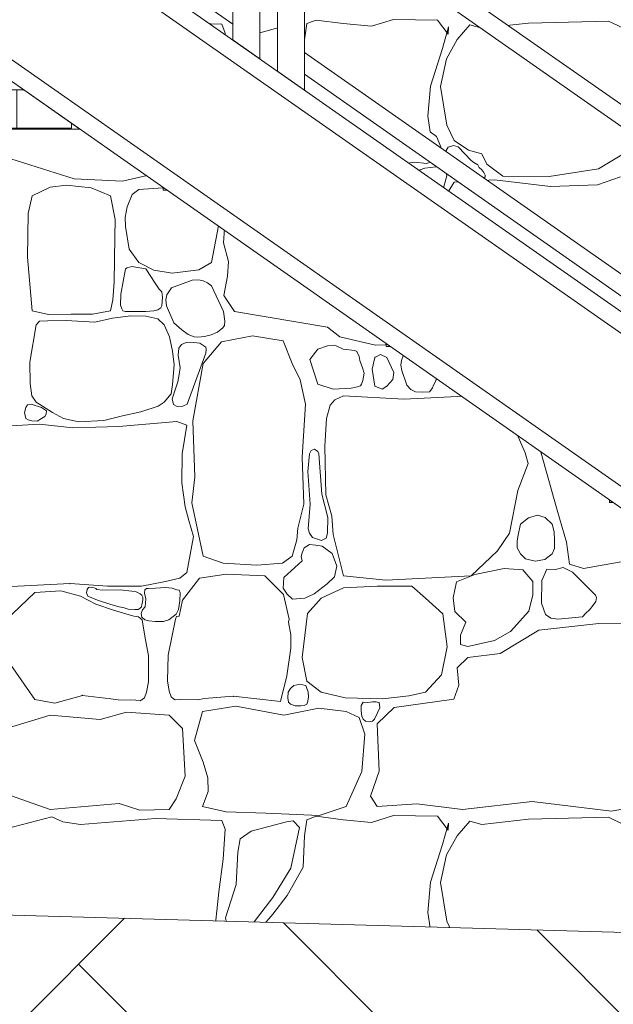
# Model space of a CAD drawing. Header units: millimetres. Extents: x 67877 to 166263, y -957 to 33454.
# Tile 12 of 98: x 74017 to 74682, y 1530 to 2632. Entities that reach past the tile are written whole.
import ezdxf

# ---------------------------------------------------------------- set-up
doc = ezdxf.new("R2010")
doc.units = ezdxf.units.MM
doc.linetypes.add('Wipeout_Contour', pattern=[1000, 0, -1000])
for name, color, linetype, lineweight in [('0_Nr_pióra__102', 9, 'Continuous', 5), ('0_Nr_pióra__11', 7, 'Continuous', 13), ('0_Nr_pióra__2', 8, 'Continuous', 5), ('0_Nr_pióra__93', 7, 'Continuous', 13), ('_elementy3d_Nr_pióra__102', 9, 'Continuous', 5), ('_elementy3d_Nr_pióra__2', 8, 'Continuous', 5)]:
    doc.layers.add(name, color=color, linetype=linetype, lineweight=lineweight)
doc.layers.add('_elementy3d', color=7, linetype='Continuous')

# ---------------------------------------------------------------- blocks, each defined once
blk = doc.blocks.new('*X24', base_point=(739731.4, 4226.7))
at = {"layer": '_elementy3d_Nr_pióra__102', "linetype": 'Continuous'}
for p, q in [((762611.3, -231.1), (762600.9, -235)), ((762641.5, -235), (762611.3, -231.1)), ((762697.9, -230.3), (762673.2, -238)), ((762747, -231.1), (762697.9, -230.3)), ((762759.1, -246.7), (762747, -231.1)), ((762337.2, -238.7), (762347.4, -240.2)), ((762347.4, -240.2), (762431.4, -233.5)), ((762431.4, -233.5), (762505.5, -235.8)), ((762505.5, -235.8), (762509.4, -245.7)), ((762578.1, -237.3), (762538.4, -248)), ((762585.5, -236.3), (762578.1, -237.3)), ((762592.5, -243.7), (762585.5, -236.3)), ((762600.9, -235), (762598.1, -253.1)), ((762673.2, -238), (762641.5, -235)), ((762752.7, -262.8), (762759.4, -238.7)), ((762759.4, -238.7), (762759.1, -246.7)), ((762783.4, -236.5), (762769, -252.9)), ((762796.8, -240.2), (762783.4, -236.5)), ((762849, -234.5), (762796.8, -240.2)), ((762938.7, -232.3), (762849, -234.5)), ((762955.3, -240.2), (762938.7, -232.3)), ((762509.4, -245.7), (762507.2, -279.1)), ((762538.4, -248), (762526.1, -256.3)), ((762582.8, -289.3), (762592.5, -243.7)), ((762598.1, -253.1), (762596.6, -288.3)), ((762769, -252.9), (762757.1, -274.4)), ((762526.1, -256.3), (762523.6, -271.4)), ((762739.1, -304.9), (762752.7, -262.8)), ((762523.6, -271.4), (762521.6, -307.4)), ((762757.1, -274.4), (762750.5, -305.4)), ((762507.2, -279.1), (762502.2, -315.8)), ((762562.7, -322.2), (762582.8, -289.3)), ((762596.6, -288.3), (762578.6, -320)), ((762521.6, -307.4), (762509.6, -344.8)), ((762736.1, -338.8), (762739.1, -304.9)), ((762750.5, -305.4), (762757.4, -348.7)), ((762502.2, -315.8), (762496.6, -368.8)), ((762541.7, -349.2), (762562.7, -322.2)), ((762578.6, -320), (762562.7, -340.8)), ((762562.7, -340.8), (762539.7, -367.5)), ((762738.8, -356.1), (762736.1, -338.8)), ((762509.6, -344.8), (762510.9, -350.1)), ((762510.9, -350.1), (762512.9, -352.2)), ((762512.9, -352.2), (762515.2, -355.2)), ((762528, -355.4), (762537.8, -352)), ((762537.8, -352), (762541.7, -349.2)), ((762757.4, -348.7), (762765.8, -366.1)), ((762515.2, -355.2), (762518, -355.7)), ((762518, -355.7), (762523.5, -356.8)), ((762523.5, -356.8), (762528, -355.4)), ((762745.8, -361.6), (762738.8, -356.1)), ((762751, -373), (762745.8, -361.6)), ((762496.6, -368.8), (762489.9, -381.2)), ((762500.7, -372.3), (762496, -376.7)), ((762507.8, -369.2), (762500.7, -372.3)), ((762513, -366.9), (762507.8, -369.2)), ((762519.6, -367), (762513, -366.9)), ((762521.7, -371.9), (762519.6, -367)), ((762521.4, -376.7), (762521.7, -371.9)), ((762539.7, -367.5), (762535.2, -375.1)), ((762747, -386.6), (762751, -373)), ((762759, -373.5), (762756.7, -377.2)), ((762765, -371.4), (762759, -373.5)), ((762770.2, -373), (762765, -371.4)), ((762765.8, -366.1), (762781.9, -376.7)), ((762784.8, -388.3), (762770.2, -373)), ((762340.3, -408.9), (762251.3, -380.9)), ((762489.9, -381.2), (762464.3, -395.3)), ((762496, -376.7), (762493.6, -387.5)), ((762523.1, -381.6), (762521.4, -376.7)), ((762528.3, -388.6), (762523.1, -381.6)), ((762534.7, -381.4), (762534.6, -386.2)), ((762535.2, -375.1), (762534.7, -381.4)), ((762756.7, -377.2), (762753.6, -389.6)), ((762781.9, -376.7), (762796.8, -380.7)), ((762796.8, -380.7), (762802.5, -392.3)), ((762927.5, -397.8), (762955.3, -380.7)), ((762464.3, -395.3), (762394.5, -411.5)), ((762488.9, -391.4), (762487.4, -398)), ((762493.6, -387.5), (762488.9, -391.4)), ((762529.8, -394.8), (762528.3, -388.6)), ((762528.6, -397.7), (762529.8, -394.8)), ((762534.6, -386.2), (762537.2, -386.6)), ((762537.2, -386.6), (762664, -386.4)), ((762664, -386.4), (762699.9, -393.3)), ((762699.9, -393.3), (762721.2, -390.3)), ((762721.2, -390.3), (762735.3, -391.8)), ((762732.9, -396.8), (762727.7, -398.8)), ((762745.5, -395.5), (762732.9, -396.8)), ((762735.3, -391.8), (762747, -386.6)), ((762752.9, -396.8), (762745.5, -395.5)), ((762756.5, -400.1), (762752.9, -396.8)), ((762753.6, -389.6), (762753.8, -392.6)), ((762753.8, -392.6), (762755.7, -394.3)), ((762755.7, -394.3), (762761.8, -398)), ((762787.9, -390.6), (762784.8, -388.3)), ((762792.2, -393.3), (762787.9, -390.6)), ((762793.7, -396.1), (762792.2, -393.3)), ((762796.8, -398.7), (762793.7, -396.1)), ((762802.5, -392.3), (762820.1, -405.9)), ((762487.4, -398), (762489.4, -401.2)), ((762489.4, -401.2), (762490.7, -401.6)), ((762490.7, -401.6), (762493.4, -402.9)), ((762493.4, -402.9), (762496, -403.2)), ((762496, -403.2), (762513.8, -407.2)), ((762513.8, -407.2), (762517.8, -404.3)), ((762519.9, -405.7), (762517, -415.6)), ((762517.8, -404.3), (762521.4, -403.2)), ((762533.5, -398.8), (762519.9, -405.7)), ((762521.4, -403.2), (762526.9, -400.2)), ((762526.9, -400.2), (762528.6, -397.7)), ((762540.4, -398.4), (762533.5, -398.8)), ((762543.6, -399), (762540.4, -398.4)), ((762582, -398), (762543.6, -399)), ((762639.3, -397.8), (762582, -398)), ((762710.6, -405.7), (762639.3, -397.8)), ((762720.1, -414.1), (762710.6, -405.7)), ((762727.7, -398.8), (762725, -402.8)), ((762725, -402.8), (762726.7, -411.3)), ((762752.9, -421.5), (762757.5, -405.6)), ((762757.5, -405.6), (762756.5, -400.1)), ((762761.8, -398), (762765.7, -406)), ((762765.7, -406), (762771.2, -407.2)), ((762771.2, -407.2), (762774.6, -408.5)), ((762779.5, -408.2), (762798.9, -407.7)), ((762799, -401.9), (762796.8, -398.7)), ((762798.9, -407.7), (762800.3, -406.5)), ((762800.3, -404.6), (762799, -401.9)), ((762800.3, -406.5), (762800.3, -404.6)), ((762820.1, -405.9), (762872.1, -406.4)), ((762872.1, -406.4), (762927.5, -397.8)), ((762952.1, -406.7), (762926.1, -415.6)), ((762313.4, -418.2), (762293, -427.7)), ((762331.6, -416.1), (762313.4, -418.2)), ((762359.4, -418.8), (762331.6, -416.1)), ((762394.5, -411.5), (762340.3, -408.9)), ((762380.8, -427.7), (762359.4, -418.8)), ((762439.5, -418.8), (762412.5, -420.6)), ((762464.7, -418), (762439.5, -418.8)), ((762494, -420.6), (762464.7, -418)), ((762517, -415.6), (762516.7, -432.8)), ((762725.2, -427.1), (762720.1, -414.1)), ((762726.7, -411.3), (762732.9, -421.5)), ((762765.8, -412.6), (762752.9, -433.2)), ((762810.9, -410.1), (762765.8, -412.6)), ((762774.6, -408.5), (762779.5, -408.2)), ((762873.8, -417.3), (762810.9, -410.1)), ((762926.1, -415.6), (762873.8, -417.3)), ((762293, -427.7), (762288.7, -447.8)), ((762386, -454.5), (762380.8, -427.7)), ((762405.1, -426.5), (762399.5, -440.1)), ((762412.5, -420.6), (762405.1, -426.5)), ((762502.7, -423.8), (762494, -420.6)), ((762505.8, -433.1), (762502.7, -423.8)), ((762723.9, -477.6), (762725.2, -427.1)), ((762732.9, -421.5), (762736.9, -426.2)), ((762736.9, -426.2), (762743.4, -426.8)), ((762743.4, -426.8), (762749.4, -424.9)), ((762749.4, -424.9), (762752.9, -421.5)), ((762399.5, -440.1), (762397.4, -452.1)), ((762503.4, -453.6), (762505.8, -433.1)), ((762516.7, -432.8), (762508.5, -464.9)), ((762752.9, -433.2), (762740.1, -455)), ((762288.7, -447.8), (762287.8, -496.4)), ((762385.8, -474.3), (762386, -454.5)), ((762397.4, -452.1), (762397.7, -462.3)), ((762397.7, -462.3), (762401.7, -487.5)), ((762494, -502.6), (762503.4, -453.6)), ((762740.1, -455), (762732.9, -503.8)), ((762508.5, -464.9), (762507.5, -480.5)), ((762385.1, -524.5), (762385.8, -474.3)), ((762507.5, -480.5), (762512.9, -501.5)), ((762723.1, -552.9), (762723.9, -477.6)), ((762401.7, -487.5), (762412.5, -502.6)), ((762287.8, -496.4), (762293, -556.6)), ((762404.7, -507), (762399.5, -508.5)), ((762420.3, -509.7), (762404.7, -507)), ((762412.5, -502.6), (762429.4, -511.2)), ((762479.9, -510.8), (762494, -502.6)), ((762512.9, -501.5), (762512.1, -517.9)), ((762732.9, -503.8), (762739.8, -571.4)), ((762397.7, -509.7), (762392.3, -538.1)), ((762399.5, -508.5), (762397.7, -509.7)), ((762430.9, -525.8), (762420.3, -509.7)), ((762429.4, -511.2), (762449.9, -514.4)), ((762449.9, -514.4), (762479.9, -510.8)), ((762512.1, -517.9), (762507.7, -539.4)), ((762383.6, -544.5), (762385.1, -524.5)), ((762435.5, -532.2), (762430.9, -525.8)), ((762472.3, -522.3), (762449.3, -530.8)), ((762479.9, -522), (762472.3, -522.3)), ((762484.7, -523.2), (762479.9, -522)), ((762489.7, -525.4), (762484.7, -523.2)), ((762493.9, -528.8), (762489.7, -525.4)), ((762507.4, -557.4), (762493.9, -528.8)), ((762392.3, -538.1), (762392.2, -550.3)), ((762438.2, -535.4), (762435.5, -532.2)), ((762439.1, -541.4), (762438.2, -535.4)), ((762444, -538.8), (762442.7, -544.3)), ((762449.3, -530.8), (762444, -538.8)), ((762507.7, -539.4), (762519.9, -557.3)), ((762380.8, -556.6), (762383.6, -544.5)), ((762392.2, -550.3), (762393.7, -554.5)), ((762437.2, -553.2), (762438.4, -551.2)), ((762438.4, -551.2), (762439.1, -541.4)), ((762442.7, -544.3), (762443.7, -550.9)), ((762443.7, -550.9), (762452, -570.1)), ((762293, -556.6), (762311.3, -560.6)), ((762311.3, -560.6), (762336.7, -560.3)), ((762336.7, -560.3), (762360.9, -560.2)), ((762360.9, -560.2), (762380.8, -556.6)), ((762403.5, -562.2), (762383.2, -565)), ((762393.7, -554.5), (762394.7, -556.8)), ((762394.7, -556.8), (762397.7, -557.4)), ((762397.7, -557.4), (762420.3, -557.4)), ((762420.6, -562.5), (762403.5, -562.2)), ((762420.3, -557.4), (762429.6, -556.6)), ((762429.6, -556.6), (762433.9, -555.5)), ((762433.9, -555.5), (762437.2, -553.2)), ((762509.1, -568.3), (762507.4, -557.4)), ((762519.9, -557.3), (762623.9, -575)), ((762722.7, -573.1), (762723.1, -552.9)), ((762297.8, -572.3), (762290.5, -614.1)), ((762301.5, -568.1), (762297.8, -572.3)), ((762310.5, -567.8), (762301.5, -568.1)), ((762331.4, -567.5), (762310.5, -567.8)), ((762363.2, -569.4), (762331.4, -567.5)), ((762383.2, -565), (762363.2, -569.4)), ((762433.8, -565.5), (762420.6, -562.5)), ((762440.9, -572.3), (762433.8, -565.5)), ((762446.8, -585.9), (762440.9, -572.3)), ((762452, -570.1), (762460.8, -577.8)), ((762506.7, -575.6), (762508.5, -573)), ((762508.5, -573), (762509.1, -568.3)), ((762716.6, -588.8), (762722.7, -573.1)), ((762739.8, -571.4), (762752.7, -590.5)), ((762460.8, -577.8), (762467.7, -583.2)), ((762467.7, -583.2), (762474.6, -585.7)), ((762486, -585.4), (762493.6, -583.6)), ((762493.6, -583.6), (762500.7, -580.5)), ((762500.7, -580.5), (762506.7, -575.6)), ((762623.9, -575), (762637.6, -585.9)), ((762450.2, -601.9), (762446.8, -585.9)), ((762460.4, -594.3), (762457.3, -598.6)), ((762465.7, -592.2), (762460.4, -594.3)), ((762470.4, -591.6), (762465.7, -592.2)), ((762481, -592.7), (762470.4, -591.6)), ((762474.6, -585.7), (762478.8, -586)), ((762478.8, -586), (762486, -585.4)), ((762487.8, -597.2), (762481, -592.7)), ((762505.3, -591.2), (762484.7, -615.5)), ((762539.9, -584.8), (762505.3, -591.2)), ((762574.1, -590.2), (762539.9, -584.8)), ((762584.3, -615.5), (762574.1, -590.2)), ((762631.8, -595.2), (762623.8, -595.7)), ((762633.5, -595.9), (762631.8, -595.2)), ((762637.6, -585.9), (762655.4, -590)), ((762655.4, -590), (762677.5, -595)), ((762677.5, -595), (762710.6, -593.9)), ((762710.6, -593.9), (762716.6, -588.8)), ((762725.3, -595.1), (762712.6, -602.6)), ((762734, -593.2), (762725.3, -595.1)), ((762740.2, -594), (762734, -593.2)), ((762742.8, -600.1), (762740.2, -594)), ((762752.7, -590.5), (762755.2, -615.5)), ((762452.1, -617.1), (762450.2, -601.9)), ((762457.3, -598.6), (762456.6, -606.3)), ((762456.6, -606.3), (762458.9, -620.3)), ((762466.9, -661.3), (762487.6, -604.2)), ((762487.6, -604.2), (762488, -600)), ((762488, -600), (762487.8, -597.2)), ((762613.2, -599.4), (762604.1, -611)), ((762623.8, -595.7), (762613.2, -599.4)), ((762641.5, -599.4), (762633.5, -595.9)), ((762654.4, -600.9), (762641.5, -599.4)), ((762656.8, -602.1), (762654.4, -600.9)), ((762659.2, -607.6), (762656.8, -602.1)), ((762683.2, -605.5), (762677.1, -608.8)), ((762690.3, -608.8), (762683.2, -605.5)), ((762712.6, -602.6), (762708.5, -606.9)), ((762744.6, -604.7), (762742.8, -600.1)), ((762746.7, -616), (762744.6, -604.7)), ((762290.5, -614.1), (762290.8, -637.9)), ((762450.5, -639.3), (762452.1, -617.1)), ((762484.7, -615.5), (762473.1, -679.9)), ((762593.4, -634), (762584.3, -615.5)), ((762604.1, -611), (762613.2, -638.7)), ((762660.1, -612.2), (762659.2, -607.6)), ((762663.2, -620.4), (762660.1, -612.2)), ((762677.1, -608.8), (762673.9, -621.9)), ((762698.2, -625.6), (762690.3, -608.8)), ((762706.9, -612.2), (762706.2, -617.5)), ((762708.5, -606.9), (762706.9, -612.2)), ((762747.2, -629.4), (762746.7, -616)), ((762755.2, -615.5), (762766.8, -635.8)), ((762457.8, -627.8), (762456.2, -636.3)), ((762458.9, -620.3), (762457.8, -627.8)), ((762664.8, -626.4), (762663.2, -620.4)), ((762663.5, -634.8), (762664.8, -626.4)), ((762673.9, -621.9), (762677.1, -641)), ((762697, -633.5), (762698.2, -625.6)), ((762706.2, -617.5), (762707.1, -623.4)), ((762707.1, -623.4), (762712.6, -639.7)), ((762290.8, -637.9), (762292.8, -651.8)), ((762448.9, -649.7), (762450.5, -639.3)), ((762456.2, -636.3), (762450.1, -655.2)), ((762599.1, -661.3), (762593.4, -634)), ((762613.2, -638.7), (762630.1, -644.4)), ((762661, -640.6), (762662, -638.7)), ((762662, -638.7), (762663.5, -634.8)), ((762690.3, -641), (762697, -633.5)), ((762742.8, -639.7), (762745, -635.9)), ((762745, -635.9), (762747.2, -629.4)), ((762766.8, -635.8), (762826, -644.9)), ((762440.9, -658.8), (762448.9, -649.7)), ((762630.1, -644.4), (762650.4, -643.2)), ((762650.4, -643.2), (762657.5, -641.9)), ((762657.5, -641.9), (762661, -640.6)), ((762677.1, -641), (762685, -644.3)), ((762685, -644.3), (762690.3, -641)), ((762712.6, -639.7), (762717.2, -644.7)), ((762717.2, -644.7), (762722.4, -647.5)), ((762722.4, -647.5), (762729.9, -647.6)), ((762729.9, -647.6), (762738.1, -647.4)), ((762738.1, -647.4), (762739.8, -645.4)), ((762739.8, -645.4), (762741.5, -643)), ((762741.5, -643), (762742.8, -639.7)), ((762826, -644.9), (762952.1, -643)), ((762835.3, -647.6), (762831.9, -651.9)), ((762838.4, -646.3), (762835.3, -647.6)), ((762841.6, -646.9), (762838.4, -646.3)), ((762848, -651.9), (762841.6, -646.9)), ((762292, -661.2), (762287.9, -661.8)), ((762303.7, -664.9), (762292, -661.2)), ((762292.8, -651.8), (762297.8, -658.8)), ((762297.8, -658.8), (762316.1, -670.3)), ((762434.3, -663.5), (762440.9, -658.8)), ((762450.1, -655.2), (762451.5, -661.5)), ((762461.9, -663.5), (762466.9, -661.3)), ((762595.4, -720.5), (762599.1, -661.3)), ((762632.1, -656.3), (762626.9, -662.3)), ((762642, -651.9), (762632.1, -656.3)), ((762709.3, -655.6), (762642, -651.9)), ((762784.8, -651.9), (762709.3, -655.6)), ((762805.4, -656.3), (762784.8, -651.9)), ((762816.8, -665.3), (762805.4, -656.3)), ((762828.3, -655.5), (762826.2, -658.8)), ((762826.2, -658.8), (762827.4, -665.1)), ((762831.9, -651.9), (762828.3, -655.5)), ((762850.8, -655.8), (762848, -651.9)), ((762853.7, -657.3), (762850.8, -655.8)), ((762855.6, -660.5), (762853.7, -657.3)), ((762871.1, -659.1), (762854.5, -669)), ((762855.1, -664.8), (762855.6, -660.5)), ((762932.3, -651.9), (762871.1, -659.1)), ((763041.5, -657.3), (762932.3, -651.9)), ((762286.2, -664.9), (762284.6, -670.4)), ((762284.6, -670.4), (762286.2, -677)), ((762287.9, -661.8), (762286.2, -664.9)), ((762309.3, -668.5), (762303.7, -664.9)), ((762307.4, -674.9), (762309, -672.2)), ((762309, -672.2), (762309.3, -668.5)), ((762316.1, -670.3), (762328.4, -677)), ((762394.3, -674.3), (762414.8, -669.8)), ((762414.8, -669.8), (762434.3, -663.5)), ((762451.5, -661.5), (762455.7, -663.8)), ((762455.7, -663.8), (762461.9, -663.5)), ((762626.9, -662.3), (762622.7, -677.1)), ((762836.4, -695.2), (762816.8, -665.3)), ((762827.4, -665.1), (762831.9, -671.7)), ((762831.9, -671.7), (762837.5, -676.1)), ((762845.4, -673.9), (762848, -671.7)), ((762848, -671.7), (762855.1, -664.8)), ((762854.5, -669), (762852.7, -686.6)), ((762286.2, -677), (762288.7, -678.8)), ((762288.7, -678.8), (762292.7, -679.7)), ((762292.7, -679.7), (762298.6, -680)), ((762298.6, -680), (762303.7, -677)), ((762303.7, -677), (762307.4, -674.9)), ((762328.4, -677), (762345.4, -681)), ((762345.4, -681), (762373.3, -679.4)), ((762373.3, -679.4), (762394.3, -674.3)), ((762455.3, -680.4), (762390.1, -686)), ((762466.2, -684.5), (762455.3, -680.4)), ((762473.1, -679.9), (762475.5, -743)), ((762622.7, -677.1), (762620.9, -708.3)), ((762837.5, -676.1), (762840.4, -676.9)), ((762840.4, -676.9), (762843.3, -676.1)), ((762843.3, -676.1), (762845.4, -673.9)), ((762301.3, -683.5), (762256.5, -686.3)), ((762338.6, -687.7), (762301.3, -683.5)), ((762390.1, -686), (762338.6, -687.7)), ((762461.2, -716.6), (762466.2, -684.5)), ((762852.7, -686.6), (762859.8, -704.1)), ((762845.1, -715.5), (762836.4, -695.2)), ((762859.8, -704.1), (762881.2, -779.9)), ((762460.7, -749.1), (762461.2, -716.6)), ((762603.6, -716.6), (762601.8, -736.7)), ((762605.5, -713), (762603.6, -716.6)), ((762609.4, -711.6), (762605.5, -713)), ((762613.2, -714.1), (762609.4, -711.6)), ((762614.2, -716.6), (762613.2, -714.1)), ((762617.4, -761.9), (762614.2, -716.6)), ((762620.9, -708.3), (762622.2, -762.6)), ((762848.5, -727.4), (762845.1, -715.5)), ((762597.4, -773), (762595.4, -720.5)), ((762837.1, -757.9), (762848.5, -727.4)), ((762601.8, -736.7), (762604.5, -773.2)), ((762464.5, -776.2), (762460.7, -749.1)), ((762475.5, -743), (762472.1, -771.5)), ((762827.7, -805.4), (762837.1, -757.9)), ((762472.1, -771.5), (762484.7, -831.4)), ((762624.2, -788), (762617.4, -761.9)), ((762622.2, -762.6), (762628.8, -786.4)), ((762468.7, -791.4), (762464.5, -776.2)), ((762590.7, -800), (762597.4, -773)), ((762604.5, -773.2), (762602.3, -800.8)), ((762881.2, -779.9), (762891.6, -815.6)), ((762474, -809.4), (762468.7, -791.4)), ((762624, -805.4), (762624.2, -788)), ((762628.8, -786.4), (762630.1, -806.9)), ((762849, -788.4), (762840.2, -795.6)), ((762859.2, -785.5), (762849, -788.4)), ((762867.5, -788), (762859.2, -785.5)), ((762875.5, -795.6), (762867.5, -788)), ((762589.5, -812.9), (762590.7, -800)), ((762602.3, -800.8), (762603.6, -805.4)), ((762840.2, -795.6), (762837.4, -807.3)), ((762877.8, -804.2), (762875.5, -795.6)), ((762878, -813.6), (762877.8, -804.2)), ((762466.2, -849.8), (762474, -809.4)), ((762584.3, -831.4), (762589.5, -812.9)), ((762603.6, -805.4), (762607.3, -810.6)), ((762607.3, -810.6), (762617.2, -813.7)), ((762617.2, -813.7), (762622.3, -811)), ((762622.3, -811), (762624, -805.4)), ((762630.1, -806.9), (762642, -853.2)), ((762814.4, -825.5), (762827.7, -805.4)), ((762836.3, -814.5), (762836.2, -822)), ((762837.4, -807.3), (762836.3, -814.5)), ((762878.1, -822.6), (762878, -813.6)), ((762891.6, -815.6), (762895.1, -840.1)), ((762597.6, -822.1), (762595.7, -827.5)), ((762603.6, -818.2), (762597.6, -822.1)), ((762611, -819.1), (762603.6, -818.2)), ((762618, -820.2), (762611, -819.1)), ((762629, -828.5), (762618, -820.2)), ((762784.8, -853.2), (762814.4, -825.5)), ((762836.2, -822), (762840.2, -828.7)), ((762875.5, -828.7), (762878.1, -822.6)), ((762484.7, -831.4), (762507, -839.1)), ((762573.4, -839.1), (762584.3, -831.4)), ((762595.7, -836.7), (762575, -855.1)), ((762595.7, -827.5), (762594.4, -831.7)), ((762594.4, -831.7), (762595.7, -836.7)), ((762634.4, -842.5), (762629, -828.5)), ((762840.2, -828.7), (762845.5, -834.3)), ((762845.5, -834.3), (762856.6, -837.1)), ((762856.6, -837.1), (762867.3, -835)), ((762867.3, -835), (762875.5, -828.7)), ((762910.7, -845.3), (762967.2, -834.9)), ((762507, -839.1), (762544.6, -841.4)), ((762544.6, -841.4), (762573.4, -839.1)), ((762631.6, -854.6), (762634.4, -842.5)), ((762821.8, -845.1), (762788.8, -852)), ((762842.8, -846.8), (762821.8, -845.1)), ((762854, -859.7), (762842.8, -846.8)), ((762869.6, -846), (762864, -858.4)), ((762879.3, -846.4), (762869.6, -846)), ((762887.9, -844.2), (762879.3, -846.4)), ((762898.3, -849.3), (762887.9, -844.2)), ((762895.1, -840.1), (762910.7, -845.3)), ((762440.5, -860.1), (762458.7, -855.8)), ((762458.7, -855.8), (762466.2, -849.8)), ((762461.6, -880.7), (762480.5, -856)), ((762480.5, -856), (762510.5, -851.3)), ((762510.5, -851.3), (762553.6, -853.2)), ((762553.6, -853.2), (762574.5, -874.3)), ((762575, -855.1), (762574.4, -867.3)), ((762623.6, -862.3), (762631.6, -854.6)), ((762642, -853.2), (762689.3, -858.2)), ((762689.3, -858.2), (762784.8, -853.2)), ((762788.8, -852), (762768.3, -860.2)), ((762853.7, -874.5), (762854, -859.7)), ((762864, -858.4), (762863.6, -884)), ((762924.1, -875), (762898.3, -849.3)), ((762246.9, -866.4), (762335.6, -862)), ((762325.4, -870.3), (762296.3, -871.9)), ((762347.2, -876.2), (762325.4, -870.3)), ((762335.6, -862), (762377.7, -865.1)), ((762354.6, -868.5), (762354, -872.4)), ((762356.4, -866.5), (762354.6, -868.5)), ((762360, -866.1), (762356.4, -866.5)), ((762362.5, -866.6), (762360, -866.1)), ((762364.5, -867.5), (762362.5, -866.6)), ((762365.6, -868.7), (762364.5, -867.5)), ((762372, -869.3), (762365.6, -868.7)), ((762391.9, -869.2), (762372, -869.3)), ((762377.7, -865.1), (762415.5, -865.1)), ((762404.7, -870.4), (762391.9, -869.2)), ((762409.7, -871.2), (762404.7, -870.4)), ((762415.5, -865.1), (762440.5, -860.1)), ((762419.4, -869.2), (762419.1, -872.9)), ((762421.2, -867.4), (762419.4, -869.2)), ((762423.4, -867.6), (762421.2, -867.4)), ((762431.4, -867.1), (762423.4, -867.6)), ((762442.6, -866.5), (762431.4, -867.1)), ((762449.9, -867.2), (762442.6, -866.5)), ((762455.3, -869.2), (762449.9, -867.2)), ((762457.8, -869.5), (762455.3, -869.2)), ((762459, -872.2), (762457.8, -869.5)), ((762574.4, -867.3), (762578.7, -873.9)), ((762608.9, -873.6), (762623.6, -862.3)), ((762642, -866.9), (762616.7, -878.5)), ((762679.6, -864.9), (762642, -866.9)), ((762718.3, -865.1), (762679.6, -864.9)), ((762733.6, -878.5), (762718.3, -865.1)), ((762768.3, -860.2), (762764.6, -878.1)), ((762296.3, -871.9), (762263, -903.6)), ((762364.4, -885), (762347.2, -876.2)), ((762354, -872.4), (762355.6, -876.2)), ((762355.6, -876.2), (762366.4, -880.7)), ((762366.4, -880.7), (762381.4, -885.6)), ((762414.3, -873.4), (762409.7, -871.2)), ((762416.1, -875), (762414.3, -873.4)), ((762417.2, -877.2), (762416.1, -875)), ((762416.7, -882.4), (762417, -879.8)), ((762417, -879.8), (762417.2, -877.2)), ((762419.1, -872.9), (762420.3, -879)), ((762420.3, -879), (762419.6, -888)), ((762457, -891.1), (762458.6, -881.2)), ((762457.8, -898.5), (762461.6, -880.7)), ((762458.6, -881.2), (762459, -872.2)), ((762574.5, -874.3), (762580.9, -901.7)), ((762578.7, -873.9), (762584.6, -879.6)), ((762584.6, -879.6), (762598.4, -878.5)), ((762598.4, -878.5), (762608.9, -873.6)), ((762616.7, -878.5), (762601.6, -895.6)), ((762752.9, -895.8), (762733.6, -878.5)), ((762764.6, -878.1), (762766.6, -893.1)), ((762849.4, -892.9), (762853.7, -874.5)), ((762921.6, -886.1), (762924.4, -881.9)), ((762925, -877.6), (762924.1, -875)), ((762924.4, -881.9), (762925, -877.6)), ((762384.4, -891.9), (762364.4, -885)), ((762381.4, -885.6), (762390.5, -888)), ((762395.4, -895.2), (762384.4, -891.9)), ((762390.5, -888), (762396.2, -889)), ((762396.2, -889), (762400.8, -890.5)), ((762400.8, -890.5), (762408.3, -891.2)), ((762408.3, -891.2), (762411.7, -890.9)), ((762411.7, -890.9), (762414.3, -889.6)), ((762414.3, -889.6), (762415.5, -888)), ((762416.8, -891.4), (762415.2, -895.4)), ((762415.5, -888), (762416.1, -885.8)), ((762416.1, -885.8), (762416.7, -882.4)), ((762419.6, -888), (762416.8, -891.4)), ((762454.6, -896.1), (762457, -891.1)), ((762829, -915.7), (762849.4, -892.9)), ((762863.6, -884), (762868.2, -896.5)), ((762913.2, -895.3), (762917.4, -891.6)), ((762917.4, -891.6), (762921.6, -886.1)), ((762407.2, -898.4), (762395.4, -895.2)), ((762412.3, -899.4), (762407.2, -898.4)), ((762416.3, -902.6), (762412.3, -899.4)), ((762415.2, -895.4), (762416, -899.6)), ((762416, -899.6), (762419.4, -902.6)), ((762419.4, -921), (762416.3, -902.6)), ((762419.4, -902.6), (762423.8, -903.9)), ((762423.8, -903.9), (762430.8, -904.6)), ((762440.1, -904.5), (762446.2, -902.6)), ((762446.2, -902.6), (762454.6, -896.1)), ((762450.1, -920), (762453.7, -901.7)), ((762453.7, -901.7), (762454.8, -898.8)), ((762454.8, -898.8), (762457.8, -898.5)), ((762580.9, -901.7), (762580.4, -905.4)), ((762601.6, -895.6), (762595.7, -944.9)), ((762758.1, -932.7), (762752.9, -895.8)), ((762766.6, -893.1), (762778.9, -905.3)), ((762868.2, -896.5), (762873.9, -900.6)), ((762873.9, -900.6), (762881.7, -902)), ((762881.7, -902), (762909.5, -899.4)), ((762909.5, -899.4), (762913.3, -895.2)), ((762430.8, -904.6), (762440.1, -904.5)), ((762580.4, -905.4), (762582.8, -919.5)), ((762778.9, -905.3), (762772.7, -919.9)), ((762860.4, -914.2), (762817.1, -940.4)), ((762927.8, -906.7), (762860.4, -914.2)), ((762958.8, -907.2), (762927.8, -906.7)), ((762423.4, -943.1), (762419.4, -921)), ((762445.6, -942), (762450.1, -920)), ((762582.8, -919.5), (762583, -934.4)), ((762772.7, -919.9), (762773, -930.3)), ((762780.9, -932.5), (762811.1, -925.8)), ((762811.1, -925.8), (762829, -915.7)), ((762583, -934.4), (762578.4, -965.3)), ((762751.4, -964.2), (762758.1, -932.7)), ((762773, -930.3), (762780.9, -932.5)), ((762423.4, -972), (762423.4, -943.1)), ((762444.8, -970.8), (762445.6, -942)), ((762595.7, -944.9), (762600.9, -971.4)), ((762780.9, -944.6), (762769.3, -956.5)), ((762817.1, -940.4), (762780.9, -944.6)), ((762268.9, -952.7), (762296.3, -991.9)), ((762769.3, -956.5), (762771, -975.8)), ((762578.4, -965.3), (762571.3, -994.2)), ((762733.6, -983.5), (762751.4, -964.2)), ((762421.3, -983.6), (762423.4, -972)), ((762446.5, -982.5), (762444.8, -970.8)), ((762582.3, -979.6), (762580, -983.7)), ((762586.2, -976), (762582.3, -979.6)), ((762592.9, -974.5), (762586.2, -976)), ((762599.5, -976), (762592.9, -974.5)), ((762600.9, -979.6), (762599.5, -976)), ((762600.9, -971.4), (762616.7, -983.5)), ((762602.4, -983.4), (762600.9, -979.6)), ((762771, -975.8), (762765.3, -991.4)), ((762296.3, -991.9), (762318.5, -996.1)), ((762318.5, -996.1), (762349.4, -987.3)), ((762349.4, -987.3), (762381.3, -990.9)), ((762381.3, -990.9), (762389.3, -992.3)), ((762414.3, -993.3), (762416.3, -991.9)), ((762416.3, -991.9), (762418.8, -989.9)), ((762418.8, -989.9), (762421.3, -983.6)), ((762448.8, -988.9), (762446.5, -982.5)), ((762451.3, -990.9), (762448.8, -988.9)), ((762453.3, -992.3), (762451.3, -990.9)), ((762458.4, -991.9), (762453.3, -992.3)), ((762478.3, -992.1), (762458.4, -991.9)), ((762486.3, -990.8), (762478.3, -992.1)), ((762518.3, -988.2), (762486.3, -990.8)), ((762571.3, -994.2), (762518.3, -988.2)), ((762580, -983.7), (762579.5, -990)), ((762579.5, -990), (762580.4, -994.9)), ((762601.8, -993.8), (762602.6, -988.7)), ((762602.6, -988.7), (762602.4, -983.4)), ((762616.7, -983.5), (762643.7, -990)), ((762643.7, -990), (762685.6, -991.2)), ((762685.6, -991.2), (762715, -987.7)), ((762765.3, -991.4), (762698.4, -1000.6)), ((762715, -987.7), (762733.6, -983.5)), ((762389.3, -992.3), (762409.2, -992.7)), ((762409.2, -992.7), (762414.3, -993.3)), ((762484, -1005.1), (762521.4, -999.1)), ((762521.4, -999.1), (762574.9, -1009.5)), ((762574.9, -1009.5), (762614.2, -1001.4)), ((762580.4, -994.9), (762582.3, -997.1)), ((762582.3, -997.1), (762587.6, -999)), ((762587.6, -999), (762593.9, -999)), ((762593.9, -999), (762597.9, -998.6)), ((762597.9, -998.6), (762600.9, -997.1)), ((762600.9, -997.1), (762601.8, -993.8)), ((762614.2, -1001.4), (762644.7, -1005.1)), ((762663.8, -994.9), (762661.5, -998.4)), ((762661.5, -998.4), (762661.8, -1005)), ((762669.2, -995.3), (762663.8, -994.9)), ((762674.2, -994.3), (762669.2, -995.3)), ((762678.4, -994.4), (762674.2, -994.3)), ((762676.6, -1014), (762682.4, -1001.1)), ((762679.7, -994.9), (762678.4, -994.4)), ((762698.4, -1000.6), (762679.6, -1018.9)), ((762681.7, -995.2), (762679.7, -994.9)), ((762682.3, -997.7), (762681.7, -995.2)), ((762682.4, -1001.1), (762682.3, -997.7)), ((762313.5, -1009.5), (762258, -1026.1)), ((762369.5, -1014.2), (762313.5, -1009.5)), ((762399, -1006.1), (762369.5, -1014.2)), ((762446.6, -1009.5), (762399, -1006.1)), ((762461.4, -1024.4), (762446.6, -1009.5)), ((762474.8, -1037.8), (762484, -1005.1)), ((762644.7, -1005.1), (762659.3, -1011.8)), ((762659.3, -1011.8), (762665.8, -1030.8)), ((762661.8, -1005), (762662.3, -1010.3)), ((762662.3, -1010.3), (762663.8, -1014)), ((762663.8, -1014), (762666.5, -1015.9)), ((762674.4, -1016.2), (762676.6, -1014)), ((762464.6, -1077.6), (762461.4, -1024.4)), ((762666.5, -1015.9), (762670.6, -1016.7)), ((762670.6, -1016.7), (762674.4, -1016.2)), ((762679.6, -1018.9), (762681.9, -1071.9)), ((762665.8, -1030.8), (762662.5, -1072.4)), ((762484.7, -1061.8), (762474.8, -1037.8)), ((762489.9, -1079.4), (762484.7, -1061.8)), ((762454.5, -1103.1), (762464.6, -1077.6)), ((762490.1, -1094.7), (762489.9, -1079.4)), ((762662.5, -1072.4), (762644.7, -1111.8)), ((762681.9, -1071.9), (762671.9, -1100.2)), ((762250, -1092.9), (762313.5, -1115)), ((762484, -1111.8), (762490.1, -1094.7)), ((762671.9, -1100.2), (762679.6, -1111.8)), ((762313.5, -1115), (762390.6, -1108.3)), ((762390.6, -1108.3), (762413.6, -1115.8)), ((762446.6, -1115), (762454.5, -1103.1)), ((762510.5, -1117.5), (762484, -1111.8)), ((762644.7, -1111.8), (762614.7, -1121.7)), ((762679.6, -1111.8), (762724, -1108.6)), ((762724, -1108.6), (762775, -1115)), ((762775, -1115), (762853.2, -1106.1)), ((762853.2, -1106.1), (762941.9, -1116.8)), ((762941.9, -1116.8), (762970.1, -1111.8)), ((762231.4, -1144.8), (762315.3, -1123)), ((762315.3, -1123), (762327.4, -1128.7)), ((762413.6, -1115.8), (762446.6, -1115)), ((762554.8, -1119.2), (762510.5, -1117.5)), ((762614.7, -1121.7), (762554.8, -1119.2)), ((762611.3, -1122.5), (762600.9, -1126.4)), ((762641.5, -1126.4), (762611.3, -1122.5)), ((762697.9, -1121.7), (762673.2, -1129.4)), ((762747, -1122.5), (762697.9, -1121.7)), ((762759.1, -1138.1), (762747, -1122.5)), ((762938.7, -1123.7), (762849, -1125.9)), ((762955.3, -1131.6), (762938.7, -1123.7)), ((762327.4, -1128.7), (762347.4, -1131.6)), ((762347.4, -1131.6), (762431.4, -1124.9)), ((762431.4, -1124.9), (762505.5, -1127.2)), ((762505.5, -1127.2), (762509.4, -1137.1)), ((762578.1, -1128.7), (762538.4, -1139.4)), ((762585.5, -1127.7), (762578.1, -1128.7)), ((762582.8, -1180.7), (762592.5, -1135.1)), ((762592.5, -1135.1), (762585.5, -1127.7)), ((762600.9, -1126.4), (762598.1, -1144.5)), ((762673.2, -1129.4), (762641.5, -1126.4)), ((762752.7, -1154.2), (762759.4, -1130.1)), ((762759.4, -1130.1), (762759.1, -1138.1)), ((762783.4, -1127.9), (762769, -1144.3)), ((762796.8, -1131.6), (762783.4, -1127.9)), ((762849, -1125.9), (762796.8, -1131.6)), ((762509.4, -1137.1), (762507.2, -1170.5)), ((762538.4, -1139.4), (762526.1, -1147.7)), ((762598.1, -1144.5), (762596.6, -1179.7)), ((762769, -1144.3), (762757.1, -1165.8)), ((762526.1, -1147.7), (762523.6, -1162.8)), ((762739.1, -1196.3), (762752.7, -1154.2)), ((762523.6, -1162.8), (762521.6, -1198.8)), ((762757.1, -1165.8), (762750.5, -1196.8)), ((762507.2, -1170.5), (762502.2, -1207.2)), ((762562.7, -1213.6), (762582.8, -1180.7)), ((762596.6, -1179.7), (762578.6, -1211.4)), ((762521.6, -1198.8), (762509.6, -1236.2)), ((762736.1, -1230.2), (762739.1, -1196.3)), ((762750.5, -1196.8), (762757.4, -1240.1)), ((762502.2, -1207.2), (762496.6, -1260.2)), ((762578.6, -1211.4), (762562.7, -1232.2)), ((762541.7, -1240.6), (762562.7, -1213.6)), ((762562.7, -1232.2), (762539.7, -1258.9)), ((762738.8, -1247.5), (762736.1, -1230.2)), ((762509.6, -1236.2), (762510.9, -1241.5)), ((762510.9, -1241.5), (762512.9, -1243.6)), ((762512.9, -1243.6), (762515.2, -1246.6)), ((762528, -1246.8), (762537.8, -1243.4)), ((762537.8, -1243.4), (762541.7, -1240.6)), ((762757.4, -1240.1), (762765.8, -1257.5)), ((762515.2, -1246.6), (762518, -1247.1)), ((762518, -1247.1), (762523.5, -1248.2)), ((762523.5, -1248.2), (762528, -1246.8)), ((762745.8, -1253), (762738.8, -1247.5)), ((762751, -1264.4), (762745.8, -1253)), ((762496.6, -1260.2), (762489.9, -1272.6)), ((762500.7, -1263.7), (762496, -1268.1)), ((762507.8, -1260.6), (762500.7, -1263.7)), ((762513, -1258.3), (762507.8, -1260.6)), ((762519.6, -1258.4), (762513, -1258.3)), ((762521.7, -1263.3), (762519.6, -1258.4)), ((762521.4, -1268.1), (762521.7, -1263.3)), ((762535.2, -1266.5), (762534.7, -1272.8)), ((762539.7, -1258.9), (762535.2, -1266.5)), ((762747.4, -1276.7), (762751, -1264.4)), ((762759, -1264.9), (762756.7, -1268.6)), ((762765, -1262.8), (762759, -1264.9)), ((762770.2, -1264.3), (762765, -1262.8)), ((762765.8, -1257.5), (762781.9, -1268.1)), ((762782.3, -1277.1), (762770.2, -1264.3)), ((762489.9, -1272.6), (762487.9, -1273.6)), ((762496, -1268.1), (762494.8, -1273.7)), ((762523.1, -1273), (762521.4, -1268.1)), ((762523.8, -1274), (762523.1, -1273)), ((762534.7, -1272.8), (762534.7, -1274.2)), ((762756.7, -1268.6), (762754.7, -1276.8)), ((762781.9, -1268.1), (762796.8, -1272.1)), ((762796.8, -1272.1), (762799.3, -1277.3))]:
    blk.add_line(p, q, dxfattribs=at)
for p in [(762521.4, -376.7), (762747, -386.6), (762677.1, -608.8), (762690.3, -641), (762848, -671.7), (762335.6, -862), (762349.4, -987.3), (762416.3, -991.9), (762416.3, -991.9), (762451.3, -990.9), (762451.3, -990.9), (762518.3, -988.2), (762521.4, -1268.1)]:
    blk.add_point(p, dxfattribs=at)
blk = doc.blocks.new('Wypełnienie_1_4', base_point=(739731.4, 4226.7))
at = {"linetype": 'Wipeout_Contour', "ltscale": 9150146.435801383}
blk.add_wipeout([(758167.3, -352), (758167.3, -1152), (758988.1, -1166.2), (762468.4, -1273.4), (765892.2, -1314), (765892.2, 1498), (764522.2, 1498), (764522.2, 898), (763422.3, 898), (763422.3, 208.1), (762337.2, 208.1), (762337.2, -352)], dxfattribs=at).dxf.layer = '_elementy3d'
at = {"layer": '_elementy3d_Nr_pióra__2', "linetype": 'Continuous', "flags": 128}
blk.add_lwpolyline([(758167.3, -352), (758167.3, -1152), (758988.1, -1166.2), (762468.4, -1273.4), (765892.2, -1314), (765892.2, 1498), (764522.2, 1498), (764522.2, 898), (763422.3, 898), (763422.3, 208.1), (762337.2, 208.1), (762337.2, -352)], close=True, dxfattribs=at)
at = {"layer": '_elementy3d_Nr_pióra__102', "linetype": 'Continuous'}
blk.add_blockref('*X24', (739731.4, 4226.7), dxfattribs=at)

msp = doc.modelspace()

# ---------------------------------------------------------------- block references
at = {"layer": '_elementy3d_Nr_pióra__102', "linetype": 'Continuous'}
msp.add_blockref('Wypełnienie_1_4', (51469.328, 7089.581), dxfattribs=at)

# ---------------------------------------------------------------- next in the draw order: wipeouts: each hides what was drawn before it
at = {"linetype": 'Wipeout_Contour', "ltscale": 6858622.06630633}
msp.add_wipeout([(74075.149, 2540.361), (75433.748, 1589.342), (75442.628, 1589.091), (75442.628, 1754.506), (74075.149, 2711.741), (73192.628, 3328.875), (71703.133, 3328.875), (71703.133, 3158.475), (73192.628, 3158.475)], dxfattribs=at)

# ---------------------------------------------------------------- next in the draw order: hatches: boundary and pattern name
at = {"layer": '0_Nr_pióra__102', "linetype": 'Continuous'}
h = msp.add_hatch(dxfattribs=at)
h.set_pattern_fill('Cegła___wiązanie_pospoli_00', color=256, style=0, pattern_type=2)
h.set_pattern_definition([(0, (72003.9, 3424.6), (0, 67), []), (90, (72003.9, 3424.6), (-201, 0), [67, -67]), (90, (72104.4, 3491.6), (-201, 0), [67, -201, 67, -67]), (90, (72054.15, 3625.6), (-100.5, 0), [67, -335])])
h.paths.add_polyline_path([(69942.199, 2509.581), (74084.594, 2509.581), (73948.579, 2604.791), (73933.139, 2615.599), (73675.32, 2796.073), (73448.579, 2954.792), (73425.32, 2971.073), (73190.32, 3135.573), (73190.32, 3138.675), (73175.32, 3138.675), (71745.974, 3138.675), (71685.974, 3138.675), (71685.974, 3158.475), (71702.874, 3158.475), (71702.874, 3328.875), (71685.974, 3328.875), (71685.974, 3353.675), (71700.974, 3353.675), (71700.974, 4339.615), (71445.936, 4339.615), (71445.936, 4339.581), (71445.936, 3409.581), (71138.297, 3409.581), (71138.297, 3309.581), (70982.686, 3309.581), (70982.686, 3209.581), (70837.787, 3209.581), (70837.787, 3109.581), (70685.802, 3109.581), (70685.802, 3009.581), (70531.578, 3009.581), (70531.578, 2909.581), (70387.113, 2909.581), (70387.113, 2809.581), (70228.944, 2809.581), (70228.944, 2709.581), (70073.793, 2709.581), (70073.793, 2609.581), (69942.199, 2609.581)])

# ---------------------------------------------------------------- next in the draw order: linework, layer by layer
at = {"layer": '0_Nr_pióra__2', "linetype": 'Continuous', "flags": 128}
msp.add_lwpolyline([(69942.199, 2509.581), (74084.594, 2509.581), (73948.579, 2604.791), (73933.139, 2615.599), (73675.32, 2796.073), (73448.579, 2954.792), (73425.32, 2971.073), (73190.32, 3135.573), (73190.32, 3138.675), (73175.32, 3138.675), (71745.974, 3138.675), (71685.974, 3138.675), (71685.974, 3158.475), (71702.874, 3158.475), (71702.874, 3328.875), (71685.974, 3328.875), (71685.974, 3353.675), (71700.974, 3353.675), (71700.974, 4339.615), (71445.936, 4339.615), (71445.936, 4339.581), (71445.936, 3409.581), (71138.297, 3409.581)], dxfattribs=at)

# ---------------------------------------------------------------- next in the draw order: wipeouts: each hides what was drawn before it
at = {"linetype": 'Wipeout_Contour', "ltscale": 2287324.130988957}
msp.add_wipeout([(74177.628, 2441.469), (74181.897, 2441.469), (74177.628, 2444.457)], dxfattribs=at)
at = {"linetype": 'Wipeout_Contour', "ltscale": 2288074.480670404}
msp.add_wipeout([(74427.628, 2266.469), (74431.897, 2266.469), (74427.628, 2269.457)], dxfattribs=at)
at = {"linetype": 'Wipeout_Contour', "ltscale": 2288824.950511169}
msp.add_wipeout([(74677.628, 2091.469), (74681.897, 2091.469), (74677.628, 2094.457)], dxfattribs=at)

# ---------------------------------------------------------------- next in the draw order: wipeouts: each hides what was drawn before it
at = {"linetype": 'Wipeout_Contour', "ltscale": 5340911.720495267}
msp.add_wipeout([(73192.628, 3158.126), (73192.628, 3133.957), (75196.272, 1731.406), (75196.272, 1596.065), (75410.406, 1581.512), (75442.628, 1580.484), (75442.628, 1583.126)], dxfattribs=at)

# ---------------------------------------------------------------- next in the draw order: wipeouts: each hides what was drawn before it
at = {"linetype": 'Wipeout_Contour', "ltscale": 3050320.560020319}
msp.add_wipeout([(73192.628, 3353.675), (73192.628, 3329.506), (75442.628, 1754.506), (75442.628, 1778.675)], dxfattribs=at)
at = {"linetype": 'Wipeout_Contour', "ltscale": 5329886.778289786}
msp.add_wipeout([(77630.187, 1548.949), (76306.133, 1564.644), (73058.618, 1656.585), (70604.471, 1698.441), (68405.984, 1710.897), (68405.984, 716.011), (77630.186, 716.011)], dxfattribs=at)

# ---------------------------------------------------------------- next in the draw order: hatches: boundary and pattern name
at = {"layer": '0_Nr_pióra__102', "linetype": 'Continuous'}
h = msp.add_hatch(dxfattribs=at)
h.set_pattern_fill('Grunt_0004', color=256, style=0, pattern_type=2)
h.set_pattern_definition([(45, (51469.3, 7089.6), (-413.657, 413.657), []), (45, (51331.4, 7227.5), (-827.315, 827.315), []), (45, (51193.6, 7365.4), (-827.315, 827.315), []), (135, (51055.67, 7503.24), (137.8858, 137.8858), [585, -585])])
h.paths.add_polyline_path([(77630.187, 1548.949), (76306.133, 1564.644), (73058.618, 1656.585), (70604.471, 1698.441), (68405.984, 1710.897), (68405.984, 716.011), (77630.186, 716.011)])

# ---------------------------------------------------------------- next in the draw order: linework, layer by layer
at = {"layer": '0_Nr_pióra__11', "linetype": 'Continuous'}
for q in [(74177.628, 2444.457), (74181.897, 2441.469)]:
    msp.add_line((74177.628, 2441.469), q, dxfattribs=at)
at = {"layer": '0_Nr_pióra__93', "linetype": 'Continuous', "flags": 128}
msp.add_lwpolyline([(69905.253, 1710.897), (73058.618, 1656.585), (76306.133, 1564.644), (77630.187, 1548.949)], dxfattribs=at)

# ---------------------------------------------------------------- next in the draw order: wipeouts: each hides what was drawn before it
at = {"linetype": 'Wipeout_Contour', "ltscale": 3047975.592886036}
msp.add_wipeout([(73207.628, 3385.382), (73207.628, 3360.969), (74255.878, 2627.194), (74255.878, 2651.607)], dxfattribs=at)
at = {"linetype": 'Wipeout_Contour', "ltscale": 3052516.618690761}
msp.add_wipeout([(74335.934, 2595.567), (74335.934, 2571.154), (75397.552, 1828.022), (75397.552, 1852.435)], dxfattribs=at)

# ---------------------------------------------------------------- next in the draw order: wipeouts: each hides what was drawn before it
at = {"linetype": 'Wipeout_Contour', "ltscale": 3050132.693448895}
msp.add_wipeout([(74255.878, 2609.4), (74285.878, 2588.4), (74285.878, 3688.4), (74255.878, 3709.4)], dxfattribs=at)
at = {"linetype": 'Wipeout_Contour', "ltscale": 3052516.065063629}
msp.add_wipeout([(74335.934, 2785.568), (74335.934, 2761.154), (75397.552, 2018.022), (75397.552, 2042.435)], dxfattribs=at)

# ---------------------------------------------------------------- next in the draw order: linework, layer by layer
at = {"layer": '0_Nr_pióra__11', "linetype": 'Continuous'}
for q in [(74677.628, 2094.457), (74681.897, 2091.469)]:
    msp.add_line((74677.628, 2091.469), q, dxfattribs=at)
at = {"layer": '0_Nr_pióra__2', "linetype": 'Continuous'}
for p, q in [((74285.878, 2588.4), (74285.878, 3688.4)), ((74255.878, 2609.4), (74255.878, 3677.472)), ((74255.878, 2627.194), (73207.628, 3360.969))]:
    msp.add_line(p, q, dxfattribs=at)

# ---------------------------------------------------------------- next in the draw order: wipeouts: each hides what was drawn before it
at = {"linetype": 'Wipeout_Contour', "ltscale": 3050332.86879884}
msp.add_wipeout([(74305.934, 2574.361), (74335.934, 2553.361), (74335.934, 3653.361), (74305.934, 3674.361)], dxfattribs=at)

# ---------------------------------------------------------------- next in the draw order: linework, layer by layer
at = {"layer": '0_Nr_pióra__2', "linetype": 'Continuous'}
msp.add_line((74305.934, 2574.361), (74305.934, 3637.741), dxfattribs=at)

# ---------------------------------------------------------------- next in the draw order: wipeouts: each hides what was drawn before it
at = {"linetype": 'Wipeout_Contour', "ltscale": 3052515.660509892}
msp.add_wipeout([(74335.934, 3005.568), (74335.934, 2981.154), (75397.552, 2238.022), (75397.552, 2262.435)], dxfattribs=at)

# ---------------------------------------------------------------- next in the draw order: linework, layer by layer
at = {"layer": '0_Nr_pióra__11', "linetype": 'Continuous'}
for q in [(74427.628, 2269.457), (74431.897, 2266.469)]:
    msp.add_line((74427.628, 2266.469), q, dxfattribs=at)

# ---------------------------------------------------------------- next in the draw order: wipeouts: each hides what was drawn before it
at = {"linetype": 'Wipeout_Contour', "ltscale": 3052515.509547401}
msp.add_wipeout([(74335.934, 3225.568), (74335.934, 3201.154), (75397.552, 2458.022), (75397.552, 2482.435)], dxfattribs=at)

# ---------------------------------------------------------------- next in the draw order: linework, layer by layer
at = {"layer": '0_Nr_pióra__2', "linetype": 'Continuous'}
for p, q in [((74335.934, 2553.361), (74335.934, 3616.741)), ((75442.628, 1778.675), (73192.628, 3353.675)), ((75422.634, 1768.502), (73192.628, 3329.506)), ((75216.272, 1741.575), (73192.628, 3158.126)), ((75196.272, 1731.406), (73192.628, 3133.957)), ((75397.552, 2042.435), (74335.934, 2785.568)), ((75397.552, 2018.022), (74335.934, 2761.154)), ((75397.552, 1852.435), (74335.934, 2595.568)), ((75397.552, 1828.022), (74335.934, 2571.154))]:
    msp.add_line(p, q, dxfattribs=at)

doc.saveas('drawing.dxf')
